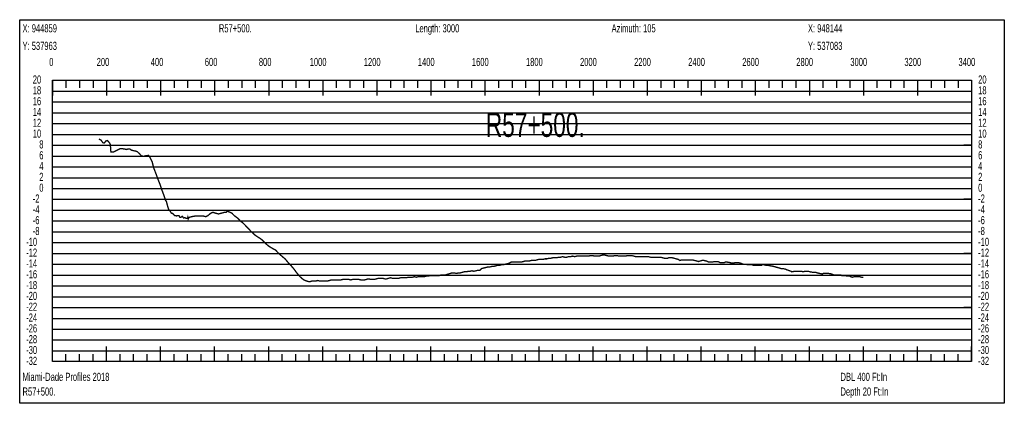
# Model space of a CAD drawing. Header units: inches. Extents: x 471865 to 538526, y 1054316 to 1102451.
# Tile 62 of 114: x 502734 to 506377, y 1089674 to 1091092. Entities that reach past the tile are written whole.
import ezdxf

# ---------------------------------------------------------------- set-up
doc = ezdxf.new("R2010")
doc.units = ezdxf.units.IN
doc.header["$MEASUREMENT"] = 0
for name, color, linetype in [('LABELS', 7, 'Continuous'), ('X_Gr1', 7, 'Continuous'), ('XSECTION', 7, 'Continuous')]:
    doc.layers.add(name, color=color, linetype=linetype)
doc.styles.get("Standard").update_dxf_attribs({"font": 'arial.ttf'})

msp = doc.modelspace()

# ---------------------------------------------------------------- linework, layer by layer
at = {"layer": 'X_Gr1', "color": 6, "linetype": 'Continuous', "lineweight": 18, "true_color": 0xff00ff, "transparency": 33554687, "const_width": 5}
msp.add_lwpolyline([(503026.9, 1090651), (503026.9, 1090651), (503035.4, 1090646.9), (503041.7, 1090637.4), (503047.2, 1090636.4), (503052.7, 1090643.4), (503059, 1090645.5), (503066.5, 1090636.7), (503069.5, 1090630.3), (503071.6, 1090602.8), (503080.5, 1090602.6), (503093.2, 1090609.1), (503107.3, 1090615.9), (503115.6, 1090615), (503121.2, 1090614.5), (503127.8, 1090612.3), (503134.6, 1090613.9), (503141.6, 1090614.5), (503148.1, 1090609.6), (503163.1, 1090606.4), (503169, 1090604.5), (503176.4, 1090597.6), (503185.2, 1090588.3), (503193.6, 1090587.3), (503199.7, 1090589.2), (503205, 1090589.5), (503210.5, 1090590.8), (503216.2, 1090583.1), (503224.2, 1090566.9), (503229.5, 1090545.6), (503237.2, 1090525.5), (503240.8, 1090516.3), (503243.9, 1090507.2), (503252.8, 1090484.6), (503260.2, 1090462.8), (503268.7, 1090440.1), (503273.4, 1090425.6), (503277.2, 1090419.1), (503279.9, 1090408.5), (503284.6, 1090392.3), (503291.1, 1090383.9), (503295.1, 1090377.2), (503299.5, 1090376), (503304.7, 1090371), (503307.7, 1090367.4), (503314.8, 1090367.1), (503318.8, 1090367.7), (503323.7, 1090367.4), (503326.9, 1090362), (503330.6, 1090361.6), (503335.3, 1090365.7), (503340.4, 1090359.3), (503345, 1090360.2), (503350, 1090358.1), (503354.9, 1090357.2), (503356.2, 1090361.8), (503357.5, 1090355.5), (503361.4, 1090361.9), (503366.6, 1090362.9), (503371.8, 1090364.5), (503377, 1090365.3), (503382.2, 1090366.2), (503387.1, 1090366.2), (503391.8, 1090366.2), (503397.6, 1090366.2), (503405.2, 1090366.2), (503413.8, 1090366.2), (503422.7, 1090364.2), (503430.9, 1090368.2), (503437.6, 1090374.2), (503443.5, 1090378.2), (503449, 1090380.2), (503454.8, 1090378.2), (503461.6, 1090376.2), (503469.2, 1090374.2), (503477.1, 1090376.2), (503484.8, 1090378.2), (503491.8, 1090380.2), (503497.9, 1090380.2), (503502.9, 1090384.2), (503507.7, 1090382.2), (503513.2, 1090380.2), (503520, 1090376.2), (503527.6, 1090368.2), (503535.6, 1090362.2), (503543.4, 1090356.2), (503550.1, 1090348.2), (503555.7, 1090344.2), (503560.9, 1090340.2), (503566.8, 1090334.2), (503574.1, 1090326.2), (503582.3, 1090318.2), (503590.8, 1090308.2), (503598.5, 1090302.2), (503604.6, 1090296.2), (503610.2, 1090292.2), (503616.1, 1090288.2), (503622.9, 1090284.2), (503631, 1090278.2), (503639.3, 1090270.2), (503647.1, 1090262.2), (503653.9, 1090256.2), (503660.2, 1090252.2), (503666.7, 1090248.2), (503673.7, 1090244.2), (503681.2, 1090240.2), (503688.4, 1090232.2), (503695.1, 1090226.2), (503701.6, 1090220.2), (503708.5, 1090214.2), (503715.8, 1090208.2), (503722.6, 1090200.2), (503729.1, 1090192.2), (503735.6, 1090186.2), (503742.1, 1090178.2), (503749.1, 1090170.2), (503756.1, 1090160.2), (503762.8, 1090152.2), (503769.1, 1090144.2), (503775.6, 1090138.2), (503782.7, 1090132.2), (503789.7, 1090128.2), (503796.2, 1090126.2), (503802.7, 1090124.2), (503809.1, 1090124.2), (503815.9, 1090126.2), (503823, 1090126.2), (503830.1, 1090126.2), (503836.9, 1090128.2), (503843.8, 1090126.2), (503851.2, 1090126.2), (503858.8, 1090126.2), (503873.2, 1090126.2), (503880.1, 1090128.2), (503887.2, 1090130.2), (503901.4, 1090130.2), (503908.8, 1090130.2), (503916, 1090130.2), (503922.6, 1090130.2), (503929.2, 1090132.2), (503936.4, 1090132.2), (503944.2, 1090132.2), (503951.9, 1090132.2), (503959.3, 1090130.2), (503966, 1090132.2), (503972.8, 1090132.2), (503980.3, 1090132.2), (503988.4, 1090132.2), (503996.4, 1090130.2), (504003.5, 1090130.2), (504010, 1090130.2), (504016.7, 1090132.2), (504024.4, 1090134.2), (504032.6, 1090132.2), (504040.2, 1090132.2), (504047, 1090132.2), (504053.7, 1090134.2), (504060.8, 1090136.2), (504069, 1090136.2), (504077.2, 1090136.2), (504084.6, 1090134.2), (504091.3, 1090134.2), (504098.3, 1090136.2), (504105.8, 1090138.2), (504113.4, 1090136.2), (504121, 1090136.2), (504128.3, 1090136.2), (504135.6, 1090136.2), (504143, 1090138.2), (504150.2, 1090138.2), (504157.4, 1090138.2), (504164.5, 1090138.2), (504171.9, 1090140.2), (504179.6, 1090140.2), (504187, 1090140.2), (504194.1, 1090142.2), (504201.2, 1090140.2), (504208.3, 1090142.2), (504215.7, 1090142.2), (504223.2, 1090142.2), (504230.7, 1090142.2), (504237.8, 1090144.2), (504244.6, 1090144.2), (504251.3, 1090146.2), (504258.2, 1090146.2), (504265.7, 1090146.2), (504273, 1090146.2), (504279.7, 1090146.2), (504286, 1090146.2), (504292.5, 1090148.2), (504299.7, 1090148.2), (504307, 1090148.2), (504313.9, 1090150.2), (504320.5, 1090152.2), (504327.1, 1090154.2), (504334.2, 1090156.2), (504341.9, 1090156.2), (504349.7, 1090154.2), (504357, 1090156.2), (504363.9, 1090156.2), (504370.9, 1090158.2), (504378.5, 1090160.2), (504386.4, 1090160.2), (504393.8, 1090162.2), (504400.5, 1090162.2), (504407.2, 1090164.2), (504414.4, 1090162.2), (504422.5, 1090164.2), (504430.1, 1090166.2), (504436.7, 1090166.2), (504443.1, 1090172.2), (504450.4, 1090174.2), (504458.4, 1090176.2), (504466.4, 1090178.2), (504473.6, 1090178.2), (504480.4, 1090180.2), (504487.3, 1090180.2), (504494.6, 1090182.2), (504502.1, 1090184.2), (504509.1, 1090184.2), (504516.2, 1090186.2), (504523.2, 1090186.2), (504530.2, 1090188.2), (504537.8, 1090190.2), (504545.1, 1090192.2), (504552.1, 1090196.2), (504559.2, 1090196.2), (504566.8, 1090196.2), (504574.8, 1090196.2), (504582.4, 1090196.2), (504589.9, 1090196.2), (504597.1, 1090198.2), (504604.1, 1090200.2), (504611.3, 1090200.2), (504618.8, 1090200.2), (504626.6, 1090202.2), (504633.8, 1090202.2), (504640.6, 1090202.2), (504647.3, 1090204.2), (504654.3, 1090206.2), (504662.2, 1090206.2), (504670.1, 1090206.2), (504677.5, 1090208.2), (504684.6, 1090208.2), (504691.6, 1090210.2), (504698.8, 1090210.2), (504706.3, 1090212.2), (504713.7, 1090212.2), (504721, 1090212.2), (504727.8, 1090214.2), (504735, 1090214.2), (504742.5, 1090216.2), (504750, 1090214.2), (504757.5, 1090214.2), (504764.7, 1090216.2), (504772.1, 1090216.2), (504779.8, 1090218.2), (504787.4, 1090216.2), (504794.7, 1090218.2), (504805.3, 1090218.2), (504809, 1090218.2), (504816.8, 1090218.2), (504824.4, 1090218.2), (504831.6, 1090218.2), (504838.3, 1090218.2), (504845.5, 1090220.2), (504853.3, 1090220.2), (504861.4, 1090218.2), (504869.2, 1090218.2), (504876.1, 1090218.2), (504883.1, 1090220.2), (504890.5, 1090222.2), (504898.5, 1090222.2), (504906.6, 1090220.2), (504914, 1090218.2), (504921.1, 1090218.2), (504928.2, 1090218.2), (504935.7, 1090220.2), (504943.8, 1090220.2), (504951.9, 1090218.2), (504960.1, 1090218.2), (504967.8, 1090218.2), (504975, 1090218.2), (504982.4, 1090220.2), (504990, 1090220.2), (504998.1, 1090220.2), (505006.1, 1090218.2), (505013.8, 1090216.2), (505021.5, 1090216.2), (505028.9, 1090216.2), (505036.6, 1090216.2), (505044.2, 1090216.2), (505051.7, 1090216.2), (505059.7, 1090216.2), (505067.7, 1090214.2), (505075.5, 1090214.2), (505082.8, 1090214.2), (505090, 1090214.2), (505097.4, 1090214.2), (505104.9, 1090214.2), (505112.6, 1090212.2), (505120.3, 1090210.2), (505131.1, 1090210.2), (505134.6, 1090212.2), (505141.3, 1090212.2), (505148.2, 1090212.2), (505155.6, 1090210.2), (505163.2, 1090208.2), (505170.3, 1090206.2), (505176.5, 1090202.2), (505182.4, 1090204.2), (505189.1, 1090204.2), (505204.4, 1090204.2), (505210.5, 1090204.2), (505216.2, 1090204.2), (505222.8, 1090204.2), (505230.6, 1090202.2), (505238.8, 1090200.2), (505245.7, 1090198.2), (505251.4, 1090200.2), (505257.6, 1090202.2), (505265.3, 1090202.2), (505274.3, 1090200.2), (505282.6, 1090196.2), (505289.4, 1090196.2), (505295.4, 1090196.2), (505305.5, 1090198.2), (505309.3, 1090198.2), (505317.3, 1090198.2), (505325, 1090194.2), (505331.7, 1090194.2), (505341, 1090194.2), (505344.3, 1090196.2), (505351.2, 1090196.2), (505362.8, 1090194.2), (505366.7, 1090192.2), (505376.3, 1090192.2), (505379.3, 1090194.2), (505385.9, 1090194.2), (505393.5, 1090194.2), (505400.9, 1090192.2), (505410.7, 1090188.2), (505414, 1090188.2), (505420.6, 1090188.2), (505427.8, 1090186.2), (505434.6, 1090186.2), (505444.4, 1090186.2), (505447.8, 1090184.2), (505454.9, 1090184.2), (505461.9, 1090184.2), (505468.5, 1090184.2), (505478, 1090184.2), (505481.3, 1090186.2), (505488, 1090186.2), (505495.2, 1090184.2), (505502.3, 1090184.2), (505512.2, 1090182.2), (505515.6, 1090182.2), (505522.7, 1090180.2), (505530.1, 1090178.2), (505537.6, 1090176.2), (505544.5, 1090174.2), (505551, 1090172.2), (505557.1, 1090172.2), (505566.8, 1090170.2), (505570.2, 1090168.2), (505576.9, 1090166.2), (505587.4, 1090162.2), (505590.7, 1090160.2), (505600.1, 1090162.2), (505603.4, 1090162.2), (505610.6, 1090162.2), (505618.1, 1090162.2), (505624.8, 1090162.2), (505634.1, 1090160.2), (505637.2, 1090162.2), (505644, 1090162.2), (505651.3, 1090162.2), (505658.5, 1090160.2), (505668.7, 1090158.2), (505671.9, 1090158.2), (505678.4, 1090158.2), (505685.5, 1090156.2), (505692.9, 1090154.2), (505703.6, 1090152.2), (505706.9, 1090154.2), (505713.2, 1090154.2), (505720, 1090154.2), (505727.1, 1090154.2), (505738, 1090152.2), (505741.5, 1090150.2), (505747.9, 1090148.2), (505754.1, 1090148.2), (505760.6, 1090148.2), (505771.7, 1090148.2), (505775.4, 1090146.2), (505781.8, 1090146.2), (505790.5, 1090146.2), (505793.5, 1090144.2), (505804.5, 1090144.2), (505808.4, 1090142.2), (505815.1, 1090140.2), (505820.7, 1090142.2), (505826.3, 1090142.2), (505837.2, 1090142.2), (505841.2, 1090142.2), (505848.6, 1090140.2), (505855.4, 1090140.2)], dxfattribs=at)
at = {"layer": 'XSECTION', "color": 18, "linetype": 'Continuous', "true_color": 0x000000}
for points in [[(502734.2, 1091092.2), (506376.6, 1091092.2), (506376.6, 1089674.2), (502734.2, 1089674.2), (502734.2, 1091092.2)], [(502855.4, 1090868.2), (506255.4, 1090868.2), (506255.4, 1089828.2), (502855.4, 1089828.2), (502855.4, 1090868.2)], [(502855.4, 1090868.2), (502855.4, 1090811.8)], [(502855.4, 1090868.2), (502855.4, 1090811.8)], [(502855.4, 1090868.2), (502855.4, 1090840.2)], [(502855.4, 1090868.2), (502855.4, 1090840.2)], [(502905.4, 1090868.2), (502905.4, 1090840.2)], [(502955.4, 1090868.2), (502955.4, 1090840.2)], [(503005.4, 1090868.2), (503005.4, 1090840.2)], [(503055.4, 1090868.2), (503055.4, 1090811.8)], [(503055.4, 1090868.2), (503055.4, 1090840.2)], [(503105.4, 1090868.2), (503105.4, 1090840.2)], [(503155.4, 1090868.2), (503155.4, 1090840.2)], [(503205.4, 1090868.2), (503205.4, 1090840.2)], [(503255.4, 1090868.2), (503255.4, 1090811.8)], [(503255.4, 1090868.2), (503255.4, 1090840.2)], [(503305.4, 1090868.2), (503305.4, 1090840.2)], [(503355.4, 1090868.2), (503355.4, 1090840.2)], [(503405.4, 1090868.2), (503405.4, 1090840.2)], [(503455.4, 1090868.2), (503455.4, 1090811.8)], [(503455.4, 1090868.2), (503455.4, 1090840.2)], [(503505.4, 1090868.2), (503505.4, 1090840.2)], [(503555.4, 1090868.2), (503555.4, 1090840.2)], [(503605.4, 1090868.2), (503605.4, 1090840.2)], [(503655.4, 1090868.2), (503655.4, 1090811.8)], [(503655.4, 1090868.2), (503655.4, 1090840.2)], [(503705.4, 1090868.2), (503705.4, 1090840.2)], [(503755.4, 1090868.2), (503755.4, 1090840.2)], [(503805.4, 1090868.2), (503805.4, 1090840.2)], [(503855.4, 1090868.2), (503855.4, 1090811.8)], [(503855.4, 1090868.2), (503855.4, 1090840.2)], [(503905.4, 1090868.2), (503905.4, 1090840.2)], [(503955.4, 1090868.2), (503955.4, 1090840.2)], [(504005.4, 1090868.2), (504005.4, 1090840.2)], [(504055.4, 1090868.2), (504055.4, 1090811.8)], [(504055.4, 1090868.2), (504055.4, 1090840.2)], [(504105.4, 1090868.2), (504105.4, 1090840.2)], [(504155.4, 1090868.2), (504155.4, 1090840.2)], [(504205.4, 1090868.2), (504205.4, 1090840.2)], [(504255.4, 1090868.2), (504255.4, 1090811.8)], [(504255.4, 1090868.2), (504255.4, 1090840.2)], [(504305.4, 1090868.2), (504305.4, 1090840.2)], [(504355.4, 1090868.2), (504355.4, 1090840.2)], [(504405.4, 1090868.2), (504405.4, 1090840.2)], [(504455.4, 1090868.2), (504455.4, 1090811.8)], [(504455.4, 1090868.2), (504455.4, 1090840.2)], [(504505.4, 1090868.2), (504505.4, 1090840.2)], [(504555.4, 1090868.2), (504555.4, 1090840.2)], [(504605.4, 1090868.2), (504605.4, 1090840.2)], [(504655.4, 1090868.2), (504655.4, 1090811.8)], [(504655.4, 1090868.2), (504655.4, 1090840.2)], [(504705.4, 1090868.2), (504705.4, 1090840.2)], [(504755.4, 1090868.2), (504755.4, 1090840.2)], [(504805.4, 1090868.2), (504805.4, 1090840.2)], [(504855.4, 1090868.2), (504855.4, 1090811.8)], [(504855.4, 1090868.2), (504855.4, 1090840.2)], [(504905.4, 1090868.2), (504905.4, 1090840.2)], [(504955.4, 1090868.2), (504955.4, 1090840.2)], [(505005.4, 1090868.2), (505005.4, 1090840.2)], [(505055.4, 1090868.2), (505055.4, 1090811.8)], [(505055.4, 1090868.2), (505055.4, 1090840.2)], [(505105.4, 1090868.2), (505105.4, 1090840.2)], [(505155.4, 1090868.2), (505155.4, 1090840.2)], [(505205.4, 1090868.2), (505205.4, 1090840.2)], [(505255.4, 1090868.2), (505255.4, 1090811.8)], [(505255.4, 1090868.2), (505255.4, 1090840.2)], [(505305.4, 1090868.2), (505305.4, 1090840.2)], [(505355.4, 1090868.2), (505355.4, 1090840.2)], [(505405.4, 1090868.2), (505405.4, 1090840.2)], [(505455.4, 1090868.2), (505455.4, 1090811.8)], [(505455.4, 1090868.2), (505455.4, 1090840.2)], [(505505.4, 1090868.2), (505505.4, 1090840.2)], [(505555.4, 1090868.2), (505555.4, 1090840.2)], [(505605.4, 1090868.2), (505605.4, 1090840.2)], [(505655.4, 1090868.2), (505655.4, 1090811.8)], [(505655.4, 1090868.2), (505655.4, 1090840.2)], [(505705.4, 1090868.2), (505705.4, 1090840.2)], [(505755.4, 1090868.2), (505755.4, 1090840.2)], [(505805.4, 1090868.2), (505805.4, 1090840.2)], [(505855.4, 1090868.2), (505855.4, 1090811.8)], [(505855.4, 1090868.2), (505855.4, 1090840.2)], [(505905.4, 1090868.2), (505905.4, 1090840.2)], [(505955.4, 1090868.2), (505955.4, 1090840.2)], [(506005.4, 1090868.2), (506005.4, 1090840.2)], [(506055.4, 1090868.2), (506055.4, 1090811.8)], [(506055.4, 1090868.2), (506055.4, 1090840.2)], [(506105.4, 1090868.2), (506105.4, 1090840.2)], [(506155.4, 1090868.2), (506155.4, 1090840.2)], [(506205.4, 1090868.2), (506205.4, 1090840.2)], [(506255.4, 1090868.2), (506255.4, 1090811.8)], [(506255.4, 1090868.2), (506255.4, 1090840.2)], [(502855.4, 1090628.2), (502883.4, 1090628.2)], [(506255.4, 1090628.2), (506227.4, 1090628.2)], [(502855.4, 1090428.2), (502883.4, 1090428.2)], [(506255.4, 1090428.2), (506227.4, 1090428.2)], [(502855.4, 1090228.2), (502883.4, 1090228.2)], [(506255.4, 1090228.2), (506227.4, 1090228.2)], [(502855.4, 1090028.2), (502883.4, 1090028.2)], [(506255.4, 1090028.2), (506227.4, 1090028.2)], [(502855.4, 1089828.2), (502855.4, 1089884.6)], [(502855.4, 1089828.2), (502855.4, 1089884.6)], [(503055.4, 1089828.2), (503055.4, 1089884.6)], [(503255.4, 1089828.2), (503255.4, 1089884.6)], [(503455.4, 1089828.2), (503455.4, 1089884.6)], [(503655.4, 1089828.2), (503655.4, 1089884.6)], [(503855.4, 1089828.2), (503855.4, 1089884.6)], [(504055.4, 1089828.2), (504055.4, 1089884.6)], [(504255.4, 1089828.2), (504255.4, 1089884.6)], [(504455.4, 1089828.2), (504455.4, 1089884.6)], [(504655.4, 1089828.2), (504655.4, 1089884.6)], [(504855.4, 1089828.2), (504855.4, 1089884.6)], [(505055.4, 1089828.2), (505055.4, 1089884.6)], [(505255.4, 1089828.2), (505255.4, 1089884.6)], [(505455.4, 1089828.2), (505455.4, 1089884.6)], [(505655.4, 1089828.2), (505655.4, 1089884.6)], [(505855.4, 1089828.2), (505855.4, 1089884.6)], [(506055.4, 1089828.2), (506055.4, 1089884.6)], [(506255.4, 1089828.2), (506255.4, 1089884.6)], [(502855.4, 1089828.2), (502855.4, 1089856.2)], [(502855.4, 1089828.2), (502855.4, 1089856.2)], [(502905.4, 1089828.2), (502905.4, 1089856.2)], [(502955.4, 1089828.2), (502955.4, 1089856.2)], [(503005.4, 1089828.2), (503005.4, 1089856.2)], [(503055.4, 1089828.2), (503055.4, 1089856.2)], [(503105.4, 1089828.2), (503105.4, 1089856.2)], [(503155.4, 1089828.2), (503155.4, 1089856.2)], [(503205.4, 1089828.2), (503205.4, 1089856.2)], [(503255.4, 1089828.2), (503255.4, 1089856.2)], [(503305.4, 1089828.2), (503305.4, 1089856.2)], [(503355.4, 1089828.2), (503355.4, 1089856.2)], [(503405.4, 1089828.2), (503405.4, 1089856.2)], [(503455.4, 1089828.2), (503455.4, 1089856.2)], [(503505.4, 1089828.2), (503505.4, 1089856.2)], [(503555.4, 1089828.2), (503555.4, 1089856.2)], [(503605.4, 1089828.2), (503605.4, 1089856.2)], [(503655.4, 1089828.2), (503655.4, 1089856.2)], [(503705.4, 1089828.2), (503705.4, 1089856.2)], [(503755.4, 1089828.2), (503755.4, 1089856.2)], [(503805.4, 1089828.2), (503805.4, 1089856.2)], [(503855.4, 1089828.2), (503855.4, 1089856.2)], [(503905.4, 1089828.2), (503905.4, 1089856.2)], [(503955.4, 1089828.2), (503955.4, 1089856.2)], [(504005.4, 1089828.2), (504005.4, 1089856.2)], [(504055.4, 1089828.2), (504055.4, 1089856.2)], [(504105.4, 1089828.2), (504105.4, 1089856.2)], [(504155.4, 1089828.2), (504155.4, 1089856.2)], [(504205.4, 1089828.2), (504205.4, 1089856.2)], [(504255.4, 1089828.2), (504255.4, 1089856.2)], [(504305.4, 1089828.2), (504305.4, 1089856.2)], [(504355.4, 1089828.2), (504355.4, 1089856.2)], [(504405.4, 1089828.2), (504405.4, 1089856.2)], [(504455.4, 1089828.2), (504455.4, 1089856.2)], [(504505.4, 1089828.2), (504505.4, 1089856.2)], [(504555.4, 1089828.2), (504555.4, 1089856.2)], [(504605.4, 1089828.2), (504605.4, 1089856.2)], [(504655.4, 1089828.2), (504655.4, 1089856.2)], [(504705.4, 1089828.2), (504705.4, 1089856.2)], [(504755.4, 1089828.2), (504755.4, 1089856.2)], [(504805.4, 1089828.2), (504805.4, 1089856.2)], [(504855.4, 1089828.2), (504855.4, 1089856.2)], [(504905.4, 1089828.2), (504905.4, 1089856.2)], [(504955.4, 1089828.2), (504955.4, 1089856.2)], [(505005.4, 1089828.2), (505005.4, 1089856.2)], [(505055.4, 1089828.2), (505055.4, 1089856.2)], [(505105.4, 1089828.2), (505105.4, 1089856.2)], [(505155.4, 1089828.2), (505155.4, 1089856.2)], [(505205.4, 1089828.2), (505205.4, 1089856.2)], [(505255.4, 1089828.2), (505255.4, 1089856.2)], [(505305.4, 1089828.2), (505305.4, 1089856.2)], [(505355.4, 1089828.2), (505355.4, 1089856.2)], [(505405.4, 1089828.2), (505405.4, 1089856.2)], [(505455.4, 1089828.2), (505455.4, 1089856.2)], [(505505.4, 1089828.2), (505505.4, 1089856.2)], [(505555.4, 1089828.2), (505555.4, 1089856.2)], [(505605.4, 1089828.2), (505605.4, 1089856.2)], [(505655.4, 1089828.2), (505655.4, 1089856.2)], [(505705.4, 1089828.2), (505705.4, 1089856.2)], [(505755.4, 1089828.2), (505755.4, 1089856.2)], [(505805.4, 1089828.2), (505805.4, 1089856.2)], [(505855.4, 1089828.2), (505855.4, 1089856.2)], [(505905.4, 1089828.2), (505905.4, 1089856.2)], [(505955.4, 1089828.2), (505955.4, 1089856.2)], [(506005.4, 1089828.2), (506005.4, 1089856.2)], [(506055.4, 1089828.2), (506055.4, 1089856.2)], [(506105.4, 1089828.2), (506105.4, 1089856.2)], [(506155.4, 1089828.2), (506155.4, 1089856.2)], [(506205.4, 1089828.2), (506205.4, 1089856.2)], [(506255.4, 1089828.2), (506255.4, 1089856.2)]]:
    msp.add_lwpolyline(points, dxfattribs=at)
at = {"layer": 'XSECTION', "color": 18, "true_color": 0x000000}
for points in [[(502855.4, 1090828.2), (506255.4, 1090828.2)], [(502855.4, 1090788.2), (506255.4, 1090788.2)], [(502855.4, 1090748.2), (506255.4, 1090748.2)], [(502855.4, 1090708.2), (506255.4, 1090708.2)], [(502855.4, 1090668.2), (506255.4, 1090668.2)], [(502855.4, 1090628.2), (506255.4, 1090628.2)], [(502855.4, 1090588.2), (506255.4, 1090588.2)], [(502855.4, 1090548.2), (506255.4, 1090548.2)], [(502855.4, 1090508.2), (506255.4, 1090508.2)], [(502855.4, 1090468.2), (506255.4, 1090468.2)], [(502855.4, 1090428.2), (506255.4, 1090428.2)], [(502855.4, 1090388.2), (506255.4, 1090388.2)], [(502855.4, 1090348.2), (506255.4, 1090348.2)], [(502855.4, 1090308.2), (506255.4, 1090308.2)], [(502855.4, 1090268.2), (506255.4, 1090268.2)], [(502855.4, 1090228.2), (506255.4, 1090228.2)], [(502855.4, 1090188.2), (506255.4, 1090188.2)], [(502855.4, 1090148.2), (506255.4, 1090148.2)], [(502855.4, 1090108.2), (506255.4, 1090108.2)], [(502855.4, 1090068.2), (506255.4, 1090068.2)], [(502855.4, 1090028.2), (506255.4, 1090028.2)], [(502855.4, 1089988.2), (506255.4, 1089988.2)], [(502855.4, 1089948.2), (506255.4, 1089948.2)], [(502855.4, 1089908.2), (506255.4, 1089908.2)], [(502855.4, 1089868.2), (506255.4, 1089868.2)]]:
    msp.add_lwpolyline(points, dxfattribs=at)

# ---------------------------------------------------------------- texts
at = {"layer": 'LABELS', "color": 18, "true_color": 0x000000, "width": 0.666667}
for s, height, p in [('X: 944859', 30, (502744.6, 1091045.4)), ('R57+500.', 30, (503471, 1091045.4)), ('Length: 3000', 30, (504197.4, 1091045.4)), ('Azimuth: 105', 30, (504923.8, 1091045.4)), ('X: 948144', 30, (505650.2, 1091045.4)), ('Y: 537963', 30, (502744.6, 1090980.6)), ('Y: 537083', 30, (505650.2, 1090980.6)), ('0', 30, (502843.4, 1090921)), ('0', 30, (502843.4, 1090921)), ('200', 30, (503019, 1090921)), ('400', 30, (503219, 1090921)), ('600', 30, (503419, 1090921)), ('800', 30, (503619, 1090921)), ('1000', 30, (503807, 1090921)), ('1200', 30, (504007, 1090921)), ('1400', 30, (504207, 1090921)), ('1600', 30, (504407, 1090921)), ('1800', 30, (504607, 1090921)), ('2000', 30, (504807, 1090921)), ('2200', 30, (505007, 1090921)), ('2400', 30, (505207, 1090921)), ('2600', 30, (505407, 1090921)), ('2800', 30, (505607, 1090921)), ('3000', 30, (505807, 1090921)), ('3200', 30, (506007, 1090921)), ('3400', 30, (506207, 1090921)), ('20', 30, (502782.6, 1090856.2)), ('20', 30, (506279.8, 1090856.2)), ('18', 30, (502782.6, 1090816.2)), ('18', 30, (506279.8, 1090816.2)), ('16', 30, (502782.6, 1090776.2)), ('16', 30, (506279.8, 1090776.2)), ('14', 30, (502782.6, 1090736.2)), ('14', 30, (506279.8, 1090736.2)), ('12', 30, (502782.6, 1090696.2)), ('R57+500.', 90, (504458.6, 1090659)), ('12', 30, (506279.8, 1090696.2)), ('10', 30, (502782.6, 1090656.2)), ('10', 30, (506279.8, 1090656.2)), ('8', 30, (502806.6, 1090616.2)), ('8', 30, (506279.8, 1090616.2)), ('6', 30, (502806.6, 1090576.2)), ('6', 30, (506279.8, 1090576.2)), ('4', 30, (502806.6, 1090536.2)), ('4', 30, (506279.8, 1090536.2)), ('2', 30, (502806.6, 1090496.2)), ('2', 30, (506279.8, 1090496.2)), ('0', 30, (502806.6, 1090456.2)), ('0', 30, (506279.8, 1090456.2)), ('-2', 30, (502782.6, 1090416.2)), ('-2', 30, (506279.8, 1090416.2)), ('-4', 30, (502782.6, 1090376.2)), ('-4', 30, (506279.8, 1090376.2)), ('-6', 30, (502782.6, 1090336.2)), ('-6', 30, (506279.8, 1090336.2)), ('-8', 30, (502782.6, 1090296.2)), ('-8', 30, (506279.8, 1090296.2)), ('-10', 30, (502758.2, 1090256.2)), ('-10', 30, (506279.8, 1090256.2)), ('-12', 30, (502758.2, 1090216.2)), ('-12', 30, (506279.8, 1090216.2)), ('-14', 30, (502758.2, 1090176.2)), ('-14', 30, (506279.8, 1090176.2)), ('-16', 30, (502758.2, 1090136.2)), ('-16', 30, (506279.8, 1090136.2)), ('-18', 30, (502758.2, 1090096.2)), ('-18', 30, (506279.8, 1090096.2)), ('-20', 30, (502758.2, 1090056.2)), ('-20', 30, (506279.8, 1090056.2)), ('-22', 30, (502758.2, 1090016.2)), ('-22', 30, (506279.8, 1090016.2)), ('-24', 30, (502758.2, 1089976.2)), ('-24', 30, (506279.8, 1089976.2)), ('-26', 30, (502758.2, 1089936.2)), ('-26', 30, (506279.8, 1089936.2)), ('-28', 30, (502758.2, 1089896.2)), ('-28', 30, (506279.8, 1089896.2)), ('-30', 30, (502758.2, 1089856.2)), ('-30', 30, (506279.8, 1089856.2)), ('-32', 30, (502758.2, 1089816.2)), ('-32', 30, (506279.8, 1089816.2)), ('Miami-Dade Profiles 2018', 30, (502744.6, 1089757)), ('DBL 400 Ft:In', 30, (505770.6, 1089757)), ('Depth 20 Ft:In', 30, (505770.6, 1089702.6)), ('R57+500.', 30, (502744.6, 1089702.6))]:
    msp.add_text(s, height=height, dxfattribs=at).set_placement(p)

doc.saveas('drawing.dxf')
